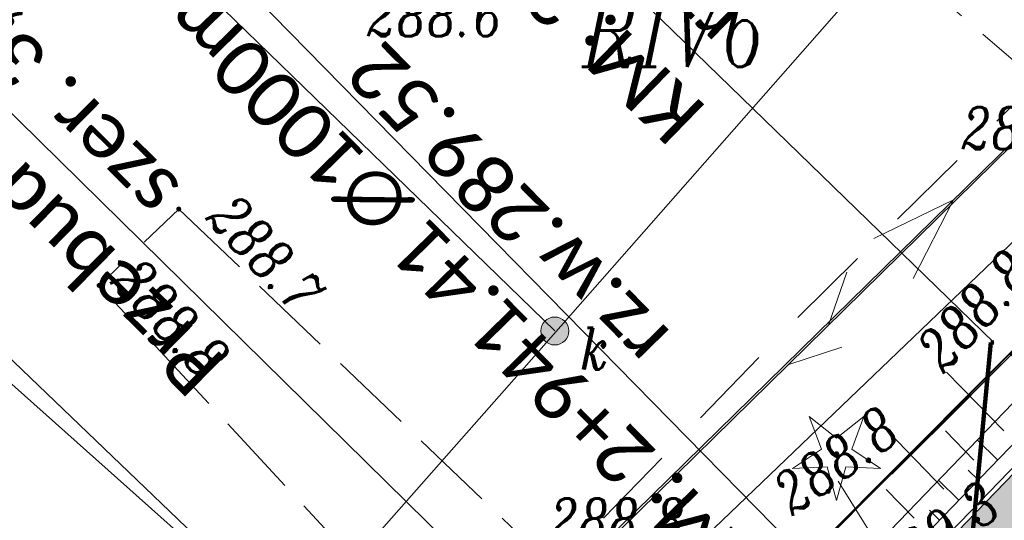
# Model space of a CAD drawing. Header units: metres. Extents: x -1 to 7476305, y 0 to 5497191.
# Tile 18 of 115: x 7474955 to 7474972, y 5496712 to 5496721. Entities that reach past the tile are written whole.
import ezdxf

# ---------------------------------------------------------------- set-up
doc = ezdxf.new("R2010")
doc.units = ezdxf.units.M
for name, pattern in [('420-500', [1.5, 1, -0.5]), ('EGBO02-500', [2.5, 1.5, -1]), ('Krawedz', [0.75, 0.5, -0.25]), ('KTCR02-500', [1.5, 1, -0.5]), ('KTJZ01-500', [2, 1.5, -0.5])]:
    doc.linetypes.add(name, pattern=pattern)
for name, color, linetype, lineweight, true_color in [('BUBZ01_1', 7, 'Continuous', 5, 0x0a0909), ('EGBD03', 7, 'Continuous', 5, 0x0a0909), ('EGBK02', 7, 'Continuous', 5, 0x0a0909), ('EGBO02', 7, 'Continuous', 5, 0x0a0909), ('KTCR02', 7, 'Continuous', 5, 0x0a0909), ('KTJZ01', 7, 'Continuous', 5, 0x0a0909), ('KTOK05_01', 7, 'Continuous', 5, 0x0a0909), ('OBOP01_01', 7, 'Continuous', 5, 0x0a0909), ('RTPW01', 7, 'Continuous', 5, 0x0a0909), ('RTPW02', 7, 'Continuous', 5, 0x0a0909), ('suepnn', 7, 'Continuous', 5, 0x0a0909), ('SUPK_01', 7, 'Continuous', 5, 0x0a0909), ('sutp', 7, 'Continuous', 5, 0x0a0909), ('SUUS15_05_K', 7, 'Continuous', 5, 0x0a0909)]:
    doc.layers.add(name, color=color, linetype=linetype, lineweight=lineweight, true_color=true_color)
for name, color, linetype in [('C-DROGI-KORYTARZE', 7, 'Continuous'), ('C-DROGI-PRZEKROJE', 7, 'Continuous'), ('C-SIECI-STRUKTURY-ETYKIETY', 154, 'Continuous'), ('D_ naprawakonstrukcji', 7, 'Continuous'), ('D_Granice pasa drogowego', 30, '420-500'), ('D_Linia charakterystyczna', 10, 'Continuous'), ('D_Skarpa przy palisadach', 7, 'Continuous')]:
    doc.layers.add(name, color=color, linetype=linetype)
doc.layers.add('S-1_proj_obnizenia', color=7, linetype='Krawedz', lineweight=30)
doc.layers.add('S-1_proj_obrzeze', color=11, linetype='Continuous', lineweight=30)
doc.styles.add('! rom po 1.8mm', font='calibri.ttf', dxfattribs={"height": 0.9})
doc.styles.add('KAMIL', font='calibri.ttf', dxfattribs={"height": 0.75})
doc.styles.add('Style-ITALIC_1250', font='ITALIC_1250.shx')
doc.linetypes.add('KTOK05_01-500', pattern='A,3.75,[13,dgnlstyle-rozp_2015.shx,S=0.002778,R=0,X=0,Y=0],3.75', length=7.5)
doc.dimstyles.new('! 500', dxfattribs={"dimscale": 5, "dimtxt": 0.9, "dimasz": 0.18, "dimexe": 0.08, "dimexo": 0.04, "dimgap": 0.07, "dimtad": 1, "dimzin": 1, "dimtxsty": '! rom po 1.8mm', "dimcen": 0.09, "dimclrd": 256, "dimclre": 256, "dimclrt": 256, "dimazin": 1, "dimtfac": 1, "dimtix": 1, "dimtmove": 1, "dimatfit": 1, "dimfxl": 0.2, "dimlwd": -1, "dimlwe": -1, "dimarcsym": 0})

# ---------------------------------------------------------------- blocks, each defined once
blk = doc.blocks.new('*D106')
at = {"layer": 'D_Skarpa przy palisadach', "transparency": 16777216}
for p, q in [((7474983.836, 5496724.604), (7474959.209, 5496749.05)), ((7474959.174, 5496748.958), (7474914.873, 5496704.329)), ((7474939.408, 5496679.847), (7474914.781, 5496704.293))]:
    blk.add_line(p, q, dxfattribs=at)
at = {"layer": 'D_Skarpa przy palisadach', "lineweight": 30, "transparency": 16777216}
for points in [[(7474959.163, 5496748.969), (7474959.185, 5496748.947), (7474959.237, 5496749.022)], [(7474914.862, 5496704.339), (7474914.884, 5496704.318), (7474914.81, 5496704.265)]]:
    blk.add_solid(points, dxfattribs=at)
at = {"layer": 'Defpoints', "color": 0, "lineweight": 30, "transparency": 16777216}
for p in [(7474983.85, 5496724.59), (7474914.81, 5496704.265), (7474939.423, 5496679.833)]:
    blk.add_point(p, dxfattribs=at)
at = {"layer": 'D_Skarpa przy palisadach', "lineweight": 30, "transparency": 16777216, "insert": (7474936.028, 5496727.632), "char_height": 0.9, "attachment_point": 5, "rotation": 45.2116, "style": '! rom po 1.8mm'}
blk.add_mtext('Miejsce do wymijania sie osób ze szczególnymi potrzebami\\Pdł. 63,06m', dxfattribs=at)
blk = doc.blocks.new('SUUS15_05_K')
at = {"layer": 'SUUS15_05_K', "linetype": 'Continuous', "lineweight": 13, "true_color": 0x7a7a7a}
h = blk.add_hatch(color=8, dxfattribs=at)
edge = h.paths.add_edge_path()
edge.add_arc((0, 0), 0.25, 0, 360)
at = {"layer": 'SUUS15_05_K', "color": 36, "linetype": 'Continuous', "lineweight": 13, "true_color": 0x803300}
blk.add_circle((0, 0), 0.25, dxfattribs=at)
blk = doc.blocks.new('RTPW01')
at = {"layer": 'RTPW01', "linetype": 'Continuous', "lineweight": 13, "true_color": 0x0a0909}
h = blk.add_hatch(color=18, dxfattribs=at)
edge = h.paths.add_edge_path()
edge.add_arc((0, 0), 0.045, 0, 360)
blk = doc.blocks.new('MDCP_klauzula')
at = {"layer": 'OBOP01_01', "linetype": 'Continuous', "lineweight": 13}
h = blk.add_hatch(color=252, dxfattribs=at)
edge = h.paths.add_edge_path()
edge.add_arc((7474969.432, 5496713.491), 0.05, 0, 360)
at = {"layer": 'BUBZ01_1', "color": 252, "linetype": 'Continuous', "lineweight": 18}
for p, q in [((7474971.398, 5496714.957), (7474972.422, 5496713.904)), ((7474970.347, 5496713.898), (7474971.353, 5496712.863)), ((7474971.38, 5496713.905), (7474971.888, 5496713.383)), ((7474969.462, 5496713.006), (7474970.221, 5496711.784)), ((7474970.32, 5496712.856), (7474970.819, 5496712.343))]:
    blk.add_line(p, q, dxfattribs=at)
at = {"layer": 'EGBD03', "color": 96, "linetype": 'Continuous', "lineweight": 30}
blk.add_line((7474962.536, 5496707.652), (7474941.699, 5496727.621), dxfattribs=at)
at = {"layer": 'EGBD03', "color": 96, "linetype": 'Continuous', "lineweight": 30, "flags": 128}
for points in [[(7474993.36, 5496735.227), (7474973.585, 5496716.354), (7474940.056, 5496682.642), (7474905.9, 5496652.407), (7474901.86, 5496653.48)], [(7474901.86, 5496653.48), (7474904.993, 5496655.483), (7474942.021, 5496687.069), (7474947.656, 5496692.988), (7474962.536, 5496707.652), (7474977.8, 5496722.29)]]:
    blk.add_lwpolyline(points, dxfattribs=at)
at = {"layer": 'EGBO02', "color": 252, "linetype": 'EGBO02-500', "lineweight": 18, "flags": 128}
blk.add_lwpolyline([(7474912.596, 5496658.952), (7474940.276, 5496686.459), (7474968.571, 5496715.765), (7474999.422, 5496746.255), (7475028.237, 5496772.674), (7475043.438, 5496787.327), (7475072.159, 5496810.289), (7475094.114, 5496826.623), (7475118.388, 5496845.324), (7475126.952, 5496853.278), (7475138.024, 5496865.445)], dxfattribs=at)
at = {"layer": 'KTCR02', "color": 252, "linetype": 'KTCR02-500', "lineweight": 18, "flags": 128}
blk.add_lwpolyline([(7474963.411, 5496729.699), (7474969.489, 5496724.53), (7474974.274, 5496720.253), (7474973.728, 5496719.557), (7474968.799, 5496723.8), (7474962.776, 5496728.88), (7474963.411, 5496729.699)], close=True, dxfattribs=at)
at = {"layer": 'KTJZ01', "color": 252, "linetype": 'KTJZ01-500', "lineweight": 18, "flags": 128}
blk.add_lwpolyline([(7474957.672, 5496717.875), (7474967.643, 5496708.34), (7474968.597, 5496707.816), (7474965.162, 5496706.139), (7474965.536, 5496706.501), (7474956.248, 5496716.508), (7474957.672, 5496717.875)], close=True, dxfattribs=at)
at = {"layer": 'KTOK05_01', "color": 252, "linetype": 'KTOK05_01-500', "lineweight": 18, "flags": 128}
blk.add_lwpolyline([(7474950.917, 5496699.364), (7474953.11, 5496698.608), (7474962.225, 5496708.009), (7474953.966, 5496715.382)], dxfattribs=at)
at = {"layer": 'OBOP01_01', "color": 252, "linetype": 'Continuous', "lineweight": 13, "flags": 128}
blk.add_lwpolyline([(7474969.432, 5496712.662), (7474969.265, 5496713.261), (7474968.644, 5496713.235), (7474969.161, 5496713.579), (7474968.945, 5496714.162), (7474969.432, 5496713.776), (7474969.919, 5496714.162), (7474969.703, 5496713.579), (7474970.22, 5496713.235), (7474969.599, 5496713.261), (7474969.432, 5496712.662)], close=True, dxfattribs=at)
at = {"layer": 'suepnn', "color": 1, "linetype": 'Continuous', "lineweight": 13, "true_color": 0xfa0000, "flags": 128}
for points in [[(7474928.265, 5496675.305), (7474960.812, 5496707.539), (7474991.547, 5496737.68)], [(7474970.101, 5496717.348), (7474971.522, 5496718.042), (7474970.801, 5496716.634)]]:
    blk.add_lwpolyline(points, dxfattribs=at)
at = {"layer": 'SUPK_01', "color": 36, "linetype": 'Continuous', "lineweight": 13, "true_color": 0x803300}
blk.add_line((7474964.395, 5496715.693), (7474949.61, 5496730.07), dxfattribs=at)
at = {"layer": 'SUPK_01', "color": 36, "linetype": 'Continuous', "lineweight": 13, "true_color": 0x803300, "flags": 128}
blk.add_lwpolyline([(7474983.923, 5496737.877), (7474963.846, 5496715.031), (7474951.574, 5496701.122)], dxfattribs=at)
at = {"layer": 'sutp', "color": 30, "linetype": 'Continuous', "lineweight": 13, "true_color": 0xff9100}
for p, q in [((7474969.29, 5496715.797), (7474969.615, 5496716.743)), ((7474968.577, 5496715.096), (7474969.529, 5496715.404))]:
    blk.add_line(p, q, dxfattribs=at)
at = {"layer": 'sutp', "color": 30, "linetype": 'Continuous', "lineweight": 13, "true_color": 0xff9100, "flags": 128}
blk.add_lwpolyline([(7474960.912, 5496707.559), (7474991.547, 5496737.68), (7475024.373, 5496769.616)], dxfattribs=at)
at = {"layer": 'RTPW01', "color": 252, "linetype": 'Continuous', "lineweight": 18}
for p in [(7474957.672, 5496717.875), (7474956.248, 5496716.508), (7474969.282, 5496712.824)]:
    blk.add_blockref('RTPW01', p, dxfattribs=at)
at = {"layer": 'SUUS15_05_K', "color": 252, "linetype": 'Continuous', "lineweight": 18}
blk.add_blockref('SUUS15_05_K', (7474964.395, 5496715.693), dxfattribs=at)
at = {"layer": 'EGBK02', "color": 252, "linetype": 'Continuous', "lineweight": 18, "style": 'Style-ITALIC_1250', "width": 0.8}
blk.add_text('RIVb', height=1.25, dxfattribs=at).set_placement((7474964.876, 5496720.417))
at = {"layer": 'RTPW01', "color": 252, "linetype": 'Continuous', "lineweight": 18, "style": 'Style-ITALIC_1250', "width": 0.8}
for s, p in [('288.6', (7474961.034, 5496720.966)), ('288.9', (7474971.663, 5496718.946)), ('288.8', (7474964.289, 5496711.946))]:
    blk.add_text(s, height=0.75, dxfattribs=at).set_placement(p)
for s, rotation, p in [('288.7', 312.8659, (7474958.133, 5496717.709)), ('288.8', 312.8659, (7474956.428, 5496716.563)), ('288.8', 47.2238, (7474971.343, 5496714.915)), ('288.8', 35.3943, (7474968.638, 5496712.368)), ('289.3', 35.3943, (7474970.441, 5496711.029))]:
    blk.add_text(s, height=0.75, rotation=rotation, dxfattribs=at).set_placement(p)
at = {"layer": 'RTPW02', "color": 252, "linetype": 'Continuous', "lineweight": 18, "style": 'Style-ITALIC_1250', "width": 0.8}
blk.add_text('289.04', height=0.75, rotation=319.6207, dxfattribs=at).set_placement((7474971.981, 5496722.396))
at = {"layer": 'SUUS15_05_K', "color": 36, "linetype": 'Continuous', "lineweight": 13, "true_color": 0x803300, "style": 'Style-ITALIC_1250', "width": 0.8}
blk.add_text('k', height=0.75, dxfattribs=at).set_placement((7474964.85, 5496715.002))

msp = doc.modelspace()

# ---------------------------------------------------------------- linework, layer by layer
at = {"layer": 'D_ naprawakonstrukcji', "color": 18, "lineweight": 30, "true_color": 0x000000, "flags": 128}
msp.add_lwpolyline([(7475032.26, 5496770.67), (7475010.572, 5496750.962), (7475002.025, 5496743.148), (7474993.311, 5496735.182), (7474991.33, 5496733.29), (7474987.11, 5496729.262), (7474981.728, 5496724.125), (7474978.688, 5496721.224), (7474975.041, 5496717.744), (7474967.615, 5496710.352), (7474955.357, 5496698.026), (7474948.808, 5496691.442), (7474943.173, 5496685.776), (7474941.426, 5496684.019), (7474940.056, 5496682.642), (7474939.655, 5496682.287), (7474931.483, 5496675.053)], dxfattribs=at)
at = {"layer": 'D_Granice pasa drogowego', "lineweight": 50, "ltscale": 2, "flags": 128}
msp.add_lwpolyline([(7474871.194, 5496602.021), (7474875.844, 5496605.985), (7474886.51, 5496614.328), (7474893.187, 5496619.551), (7474906.364, 5496629.859), (7474908.002, 5496630.38), (7474914.804, 5496638.74), (7474928.905, 5496651.777), (7474946.406, 5496669.552), (7474957.321, 5496680.639), (7474994.148, 5496718.045), (7475014.642, 5496738.841), (7475028.014, 5496750.844), (7475033.755, 5496755.998), (7475037.841, 5496759.479), (7475046.672, 5496767.002), (7475050.423, 5496770.198), (7475056.626, 5496775.2), (7475065.197, 5496781.478), (7475069.506, 5496784.668), (7475083.953, 5496795.64), (7475091.313, 5496801.229), (7475097.69, 5496806.073), (7475103.398, 5496810.407), (7475110.576, 5496816.081), (7475114.68, 5496819.326), (7475120.064, 5496824.042), (7475130.991, 5496833.37), (7475144.36, 5496846.35), (7475159.914, 5496864.742), (7475165.321, 5496871.433), (7475168.549, 5496875.377), (7475175.09, 5496884.328), (7475189.457, 5496903.989), (7475193.179, 5496911.075), (7475198.108, 5496920.456), (7475202.904, 5496929.586), (7475209.984, 5496944.676), (7475224.229, 5496974.661), (7475228.871, 5496985.456), (7475234.774, 5496999.181), (7475235.211, 5497000), (7475244.883, 5497018.143), (7475247.158, 5497021.622), (7475253.509, 5497032.362), (7475263.655, 5497046.357), (7475275.03, 5497059.7), (7475278.404, 5497063.267), (7475280.249, 5497065.127), (7475283.737, 5497068.192), (7475289.77, 5497074.68), (7475292.049, 5497076.649), (7475298.288, 5497082.039), (7475318.081, 5497097.784), (7475318.6, 5497101.12), (7475308.342, 5497109.277), (7475299.764, 5497105.915), (7475300.031, 5497102.685), (7475290.434, 5497094.878), (7475285.765, 5497091.08), (7475277.631, 5497083.259), (7475263.588, 5497069.572), (7475259.571, 5497065.54), (7475255.16, 5497060.7), (7475248.447, 5497051.193), (7475241.071, 5497040.575), (7475236.851, 5497034.5), (7475232.87, 5497026.192), (7475228.603, 5497017.286), (7475222.129, 5497003.773), (7475221.6, 5497002.67), (7475223.058, 5497002.07), (7475222.491, 5496999.056), (7475222.104, 5496998.239), (7475217.488, 5496988.479), (7475214.662, 5496982.503), (7475211.997, 5496976.871), (7475210.402, 5496973.497), (7475207.108, 5496966.534), (7475200.594, 5496952.761), (7475195.041, 5496942.357), (7475186.706, 5496926.741), (7475181.863, 5496917.665), (7475180.812, 5496915.697), (7475174.258, 5496906.159), (7475161.354, 5496887.311), (7475156.287, 5496881.059), (7475137.148, 5496857.357), (7475129.378, 5496848.794), (7475126.377, 5496845.473), (7475122.357, 5496841.906), (7475113.346, 5496833.897), (7475108.201, 5496829.327), (7475103.572, 5496825.562), (7475101.251, 5496823.675), (7475097.151, 5496820.343), (7475092.412, 5496817.061), (7475083.189, 5496810.712), (7475063.35, 5496796.429), (7475055.25, 5496790.597), (7475035.25, 5496773.04), (7475032.26, 5496770.67), (7475010.572, 5496750.962), (7475002.025, 5496743.148), (7474993.311, 5496735.182), (7474991.33, 5496733.29), (7474987.11, 5496729.262), (7474981.728, 5496724.125), (7474978.688, 5496721.224), (7474975.041, 5496717.744), (7474967.615, 5496710.352), (7474955.357, 5496698.026), (7474948.808, 5496691.442), (7474943.173, 5496685.776), (7474941.426, 5496684.019), (7474940.056, 5496682.642), (7474939.655, 5496682.287), (7474931.483, 5496675.053), (7474923.147, 5496667.674), (7474919.881, 5496664.783), (7474908.976, 5496655.13), (7474905.9, 5496652.407), (7474901.86, 5496653.48)], dxfattribs=at)

# ---------------------------------------------------------------- dimensions: what is measured, and where the dimension line sits
at = {"layer": 'D_Skarpa przy palisadach', "color": 18, "lineweight": 30, "true_color": 0x000000}
dim = msp.add_aligned_dim(p1=(7474983.85, 5496724.59), p2=(7474939.423, 5496679.833), distance=-34.68, text='Miejsce do wymijania sie osób ze szczególnymi potrzebami\\Pdł. <>m', dimstyle='! 500', override={"dimscale": 0.5}, dxfattribs=at)
dim.commit()
dim.dimension.update_dxf_attribs({"geometry": '*D106', "text_midpoint": (7474936.028, 5496727.632)})

# ---------------------------------------------------------------- next in the draw order: block references
at = {"layer": 'RTPW01', "color": 18, "lineweight": 30, "true_color": 0x000000}
msp.add_blockref('MDCP_klauzula', (0, 0), dxfattribs=at)

# ---------------------------------------------------------------- next in the draw order: hatches: boundary and pattern name
at = {"layer": 'C-DROGI-KORYTARZE', "linetype": 'Continuous', "lineweight": -3, "true_color": 0xfeeab9}
msp.add_hatch(color=254, dxfattribs=at).paths.add_polyline_path([(7474987.893, 5496726.1), (7474986.594, 5496724.745), (7474986.587, 5496724.737), (7474982.719, 5496720.965), (7474981.942, 5496720.207), (7474981.569, 5496719.843), (7474981.559, 5496719.833), (7474969.47, 5496707.315), (7474969.46, 5496707.305), (7474968.958, 5496706.783), (7474965.395, 5496703.081), (7474965.388, 5496703.075), (7474965.314, 5496702.998), (7474964.535, 5496702.226), (7474961.833, 5496699.537), (7474961.812, 5496699.516), (7474957.756, 5496695.487), (7474957.742, 5496695.474), (7474951.461, 5496689.072), (7474951.453, 5496689.064), (7474947.691, 5496685.266), (7474947.199, 5496684.768), (7474947.183, 5496684.753), (7474946.917, 5496684.488), (7474944.123, 5496681.706), (7474944.078, 5496681.66), (7474942.474, 5496680.063), (7474942.466, 5496680.056), (7474942.049, 5496679.698), (7474942.046, 5496679.696), (7474940.707, 5496678.547), (7474939.491, 5496679.875), (7474940.83, 5496681.024), (7474940.832, 5496681.026), (7474941.249, 5496681.384), (7474941.257, 5496681.391), (7474942.858, 5496682.986), (7474945.634, 5496685.75), (7474945.9, 5496686.015), (7474945.916, 5496686.031), (7474946.408, 5496686.528), (7474950.17, 5496690.326), (7474950.178, 5496690.334), (7474956.459, 5496696.736), (7474956.472, 5496696.749), (7474960.529, 5496700.778), (7474960.55, 5496700.799), (7474963.252, 5496703.488), (7474964.031, 5496704.26), (7474964.105, 5496704.337), (7474964.112, 5496704.344), (7474967.679, 5496708.05), (7474968.181, 5496708.571), (7474968.191, 5496708.582), (7474980.28, 5496721.1), (7474980.29, 5496721.11), (7474980.663, 5496721.474), (7474981.44, 5496722.232), (7474985.308, 5496726.004), (7474985.315, 5496726.012), (7474986.615, 5496727.367), (7474987.893, 5496726.1)], flags=0)

# ---------------------------------------------------------------- next in the draw order: linework, layer by layer
at = {"layer": 'C-DROGI-KORYTARZE', "color": 34, "linetype": 'Continuous', "lineweight": 15}
for p, q in [((7474972.314, 5496713.384, 289.651), (7474971.949, 5496713.746, 289.309)), ((7474971.967, 5496713.024, 289.65), (7474971.785, 5496713.205, 289.479)), ((7474971.62, 5496712.665, 289.649), (7474971.255, 5496713.025, 289.307)), ((7474971.272, 5496712.305, 289.647), (7474971.091, 5496712.485, 289.477))]:
    msp.add_line(p, q, dxfattribs=at)
at = {"layer": 'C-DROGI-KORYTARZE', "color": 32, "linetype": 'Continuous', "lineweight": 15}
msp.add_polyline3d([(7474979.638, 5496721.735, 289.327), (7474967.57, 5496709.197, 289.298), (7474967.56, 5496709.186, 289.297), (7474967.103, 5496708.62, 289.309), (7474963.508, 5496704.937, 289.305), (7474963.501, 5496704.931, 289.305), (7474963.427, 5496704.855, 289.3), (7474962.632, 5496704.099, 289.254), (7474960.082, 5496701.26, 289.428), (7474960.057, 5496701.242, 289.426), (7474955.887, 5496697.326, 289.309)], dxfattribs=at)
at = {"layer": 'C-DROGI-KORYTARZE', "color": 26, "linetype": 'Continuous', "lineweight": 15}
msp.add_polyline3d([(7474980.017, 5496721.36, 289.682), (7474967.928, 5496708.842, 289.634), (7474967.918, 5496708.832, 289.633), (7474967.416, 5496708.31, 289.603), (7474963.848, 5496704.603, 289.623), (7474963.841, 5496704.596, 289.623), (7474963.768, 5496704.52, 289.619), (7474962.989, 5496703.748, 289.588), (7474960.286, 5496701.059, 289.62), (7474960.265, 5496701.037, 289.62), (7474956.209, 5496697.009, 289.61)], dxfattribs=at)
at = {"layer": 'C-DROGI-PRZEKROJE', "color": 10, "linetype": 'Continuous', "lineweight": 15, "ltscale": 0.3}
for points in [[(7474991.512, 5496732.148, 289.693), (7474988.745, 5496729.589, 289.672), (7474985.315, 5496726.012, 289.661), (7474980.663, 5496721.474, 289.645), (7474980.29, 5496721.11, 289.66), (7474968.181, 5496708.571, 289.612), (7474967.668, 5496708.038, 289.581), (7474964.112, 5496704.344, 289.601), (7474963.252, 5496703.488, 289.566), (7474960.55, 5496700.799, 289.598), (7474956.472, 5496696.749, 289.588), (7474950.178, 5496690.334, 289.599), (7474945.916, 5496686.031, 289.579), (7474945.634, 5496685.75, 289.578), (7474942.86, 5496682.988, 289.573), (7474941.249, 5496681.384, 289.569), (7474940.832, 5496681.026, 289.568), (7474940.83, 5496681.024, 289.568), (7474939.448, 5496679.838, 289.564), (7474939.38, 5496679.77, 289.565)], [(7474980.28, 5496721.1, 289.696), (7474968.191, 5496708.582, 289.648), (7474968.181, 5496708.571, 289.647), (7474967.679, 5496708.05, 289.617), (7474964.112, 5496704.344, 289.637), (7474964.105, 5496704.337, 289.637), (7474964.031, 5496704.26, 289.633), (7474963.252, 5496703.488, 289.602), (7474960.55, 5496700.799, 289.634), (7474960.529, 5496700.778, 289.634), (7474956.472, 5496696.749, 289.624)]]:
    msp.add_polyline3d(points, dxfattribs=at)
at = {"layer": 'C-SIECI-STRUKTURY-ETYKIETY', "color": 154, "linetype": 'Continuous', "lineweight": -3}
for p, q in [((7474972.242, 5496715.487, 289.529), (7474957.901, 5496729.429, 289.529)), ((7474970.813, 5496709.654, 289.515), (7474956.815, 5496723.94, 289.515))]:
    msp.add_line(p, q, dxfattribs=at)
at = {"layer": 'D_Linia charakterystyczna', "color": 10, "linetype": 'Continuous', "lineweight": 30, "ltscale": 0.1}
msp.add_polyline3d([(7475032.26, 5496770.67, 0.567), (7475010.572, 5496750.962, 1.313), (7475002.025, 5496743.148, 0.372), (7474993.311, 5496735.182, 0.752), (7474987.212, 5496729.359, 1.093), (7474984.844, 5496727.099, 1.132), (7474981.218, 5496723.639, 1.009), (7474975.041, 5496717.744, 0.787), (7474967.616, 5496710.353, -288.346), (7474956.018, 5496698.691, 0.872), (7474949.549, 5496692.186, 0.886), (7474940.083, 5496682.669, 0.41), (7474931.483, 5496675.053, 0.678)], dxfattribs=at)
at = {"layer": 'D_Linia charakterystyczna', "color": 10, "linetype": 'Continuous', "lineweight": -3, "ltscale": 0.1}
msp.add_polyline3d([(7474993.311, 5496735.182, 289.098), (7474987.962, 5496730.075, 289.398), (7474987.212, 5496729.359, 289.44), (7474987.151, 5496729.301, 289.381), (7474984.844, 5496727.099, 289.485), (7474981.934, 5496724.322, 289.349), (7474981.317, 5496723.734, 289.33), (7474981.218, 5496723.639, 289.325), (7474978.043, 5496720.609, 289.227), (7474976.234, 5496718.882, 289.17), (7474975.041, 5496717.744, 289.133), (7474974.818, 5496717.521, 289.137), (7474967.647, 5496710.383, 289.238), (7474967.616, 5496710.353, 289.239), (7474966.603, 5496709.334, 289.234), (7474964.691, 5496707.411, 289.226), (7474963.76, 5496706.475, 289.222), (7474956.018, 5496698.691, 289.189), (7474949.552, 5496692.19, 289.442), (7474949.549, 5496692.186, 289.442), (7474948.973, 5496691.608, 289.396), (7474948.108, 5496690.738, 289.327), (7474940.083, 5496682.669, 288.684), (7474937.052, 5496679.985, 288.804)], dxfattribs=at)
at = {"layer": 'D_Linia charakterystyczna', "color": 212, "linetype": 'Continuous', "lineweight": 40, "true_color": 0xd200d2}
msp.add_polyline3d([(7474937.068, 5496679.997, 288.703), (7474940.056, 5496682.642, 288.684), (7474940.083, 5496682.669, 288.684), (7474948.108, 5496690.738, 289.327), (7474948.973, 5496691.608, 289.396), (7474949.549, 5496692.186, 289.442), (7474949.552, 5496692.19, 289.442), (7474956.018, 5496698.691, 289.189), (7474963.76, 5496706.475, 289.222), (7474964.691, 5496707.411, 289.226), (7474966.603, 5496709.334, 289.234), (7474967.616, 5496710.353, 289.239), (7474967.646, 5496710.383, 289.242), (7474973.585, 5496716.354, 289.289), (7474974.814, 5496717.527, 289.119), (7474975.041, 5496717.744, 289.133), (7474976.234, 5496718.882, 289.17), (7474978.043, 5496720.609, 289.227), (7474981.218, 5496723.639, 289.325)], dxfattribs=at)
at = {"layer": 'S-1_proj_obnizenia', "color": 7, "linetype": 'Continuous', "lineweight": 18}
msp.add_line((7474968.631, 5496705.862), (7474945.463, 5496728.654), dxfattribs=at)
at = {"layer": 'S-1_proj_obrzeze', "color": 250, "linetype": 'Continuous', "lineweight": 15}
for points in [[(7474980.223, 5496721.156, 289.696), (7474968.134, 5496708.638, 289.648), (7474968.124, 5496708.628, 289.647), (7474967.622, 5496708.106, 289.617), (7474964.055, 5496704.4, 289.637), (7474964.048, 5496704.393, 289.637), (7474963.974, 5496704.316, 289.633), (7474963.195, 5496703.545, 289.602), (7474960.493, 5496700.855, 289.634), (7474960.472, 5496700.834, 289.634), (7474956.415, 5496696.806, 289.624)], [(7474980.28, 5496721.1, 289.696), (7474968.191, 5496708.582, 289.648), (7474968.181, 5496708.571, 289.647), (7474967.679, 5496708.05, 289.617), (7474964.112, 5496704.344, 289.637), (7474964.105, 5496704.337, 289.637), (7474964.031, 5496704.26, 289.633), (7474963.252, 5496703.488, 289.602), (7474960.55, 5496700.799, 289.634), (7474960.529, 5496700.778, 289.634), (7474956.472, 5496696.749, 289.624)]]:
    msp.add_polyline3d(points, dxfattribs=at)

# ---------------------------------------------------------------- next in the draw order: texts
at = {"layer": 'C-SIECI-STRUKTURY-ETYKIETY', "color": 154, "linetype": 'Continuous', "lineweight": -3, "char_height": 1, "attachment_point": 8, "style": 'KAMIL'}
for s, insert, rotation in [('KM: 2+941.49\\Prz.w.289.53', (7474965.139, 5496723.962, 289.529), 135.8082), ('KM: 2+941.41{\\fCalibri|b0|i0|c238|p34; }∅{\\fCalibri|b0|i0|c238|p34;1000mm}\\Prz.{\\fCalibri|b0|i0|c238|p34;w}.289.52', (7474963.918, 5496718.299, 289.515), 134.4176)]:
    msp.add_mtext(s, dxfattribs=dict(at, insert=insert, rotation=rotation))
at = {"layer": 'S-1_proj_obnizenia', "color": 7, "linetype": 'Continuous', "lineweight": 30, "insert": (7474945.73, 5496728.391), "char_height": 1, "attachment_point": 6, "rotation": 135.4687, "style": 'KAMIL'}
msp.add_mtext('{\\C256;Przebudowa \\fCalibri|b0|i0|c238|p34;zjazdu zwykłego\\P\\fCalibri|b0|i0|c0|p34; szer. 3,50m, KM 2+945.6}', dxfattribs=at)

# ---------------------------------------------------------------- next in the draw order: leaders
at = {"layer": 'C-SIECI-STRUKTURY-ETYKIETY', "color": 154, "linetype": 'Continuous', "lineweight": -3}
msp.add_leader([(7474971.593, 5496709.222, 289.529), (7474972.192, 5496715.487, 289.529), (7474972.242, 5496715.487, 289.529)], dimstyle='! 500', override={"dimscale": 1, "dimasz": 0.05, "dimclrd": 256, "dimldrblk": 'DotSmall', "dimlwd": 65535}, dxfattribs=at)

doc.saveas('drawing.dxf')
